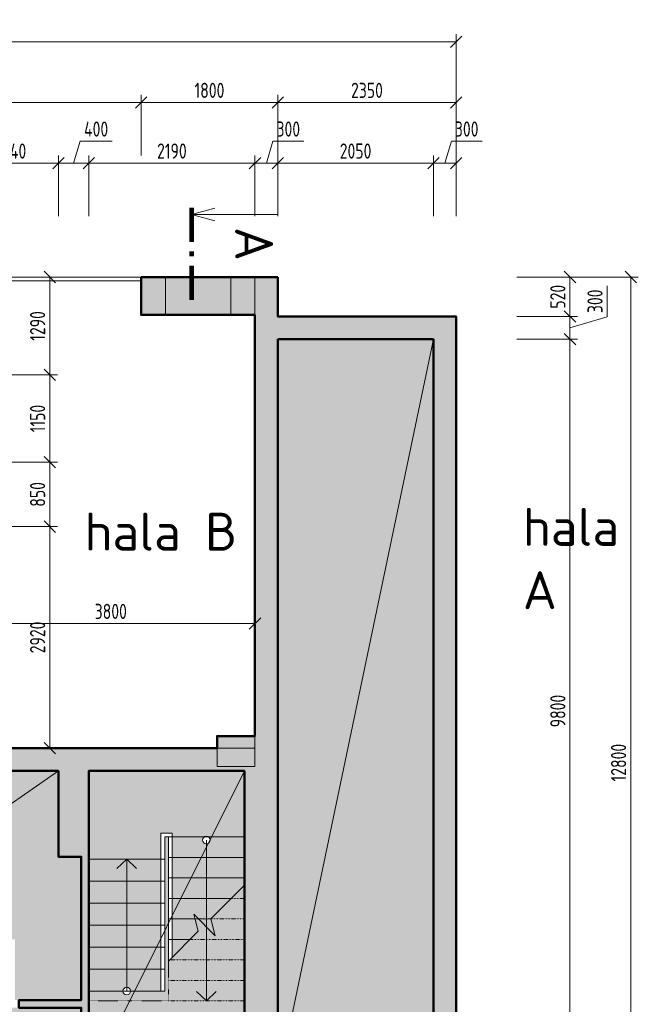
# Model space of a CAD drawing. Header units: millimetres. Extents: x 5450 to 824849, y -109713 to 33478.
# Tile 10 of 21: x 765184 to 773334, y -77300 to -64324. Entities that reach past the tile are written whole.
import ezdxf
from ezdxf.enums import TextEntityAlignment as Align

# ---------------------------------------------------------------- set-up
doc = ezdxf.new("R2010")
doc.units = ezdxf.units.MM
for name, pattern in [('CENTERX2', [101.6, 63.5, -12.7, 12.7, -12.7]), ('DASHDOT', [1, 0.5, -0.25, 0, -0.25]), ('DIVIDE', [1.25, 0.5, -0.25, 0, -0.25, 0, -0.25])]:
    doc.linetypes.add(name, pattern=pattern)
doc.layers.get('Defpoints').update_dxf_attribs({"color": 8})
for name, color, linetype, lineweight in [('A99_N_osy @ 200', 1, 'CENTERX2', 9), ('N_popis', 10, 'Continuous', 13), ('S_kóty_100', 162, 'Continuous', 13)]:
    doc.layers.add(name, color=color, linetype=linetype, lineweight=lineweight)
for name, color, linetype, lineweight, true_color in [('B_pohled', 7, 'Continuous', 18, 0xe07000), ('B_rozhraní', 7, 'Continuous', 13, 0xe07000), ('B_řez', 7, 'Continuous', 50, 0xe07000), ('B_šrafy', 7, 'Continuous', 5, 0xe07000)]:
    doc.layers.add(name, color=color, linetype=linetype, lineweight=lineweight, true_color=true_color)
doc.styles.add('A99_kota', font='isocpeur.ttf', dxfattribs={"height": 2})
doc.styles.get("Standard").update_dxf_attribs({"font": 'isocpeur.ttf', "width": 0.75})
doc.dimstyles.new('M 1-100', dxfattribs={"dimscale": 100, "dimtxt": 2, "dimasz": 1.5, "dimexe": 1, "dimexo": 3, "dimgap": 0.6, "dimtad": 1, "dimdec": 0, "dimrnd": 5, "dimdsep": 46, "dimtxsty": 'Standard', "dimblk": 'OBLIQUE', "dimcen": 0.09, "dimclrd": 256, "dimclre": 256, "dimclrt": 256, "dimadec": 0, "dimazin": 0, "dimtfac": 1, "dimtdec": 0, "dimtmove": 1, "dimatfit": 3, "dimldrblk": 'OBLIQUE', "dimfxl": 0, "dimtolj": 1, "dimtzin": 0, "dimlwd": -1, "dimlwe": -1, "dimarcsym": 0})

# ---------------------------------------------------------------- blocks, each defined once
blk = doc.blocks.new('*U22')
at = {"ltscale": 5}
for p, q in [((39.91, 2.61), (42.4, 0)), ((42.4, 0), (0, 0)), ((39.91, -2.61), (42.4, 0))]:
    blk.add_line(p, q, dxfattribs=at)
blk.add_circle((0, 0), 1, dxfattribs=at)
blk = doc.blocks.new('*U23')
at = {"ltscale": 5}
for p, q in [((32.31, 2.61), (34.8, 0)), ((34.8, 0), (0, 0)), ((32.31, -2.61), (34.8, 0))]:
    blk.add_line(p, q, dxfattribs=at)
blk.add_circle((0, 0), 1, dxfattribs=at)
blk = doc.blocks.new('_Oblique')
at = {"color": 0, "linetype": 'ByBlock', "lineweight": -2}
blk.add_line((-0.5, -0.5), (0.5, 0.5), dxfattribs=at)
blk = doc.blocks.new('*D84')
at = {"layer": 'Defpoints', "color": 0, "lineweight": 18, "transparency": 16777216}
for p in [(770634, -68535), (772434, -68535), (770634, -78335)]:
    blk.add_point(p, dxfattribs=at)
at = {"layer": 'S_kóty_100', "transparency": 16777216}
for p, q in [((771734, -68535), (772534, -68535)), ((772434, -78335), (772434, -68535)), ((771734, -78335), (772534, -78335))]:
    blk.add_line(p, q, dxfattribs=at)
at = {"layer": 'S_kóty_100', "transparency": 16777216, "xscale": 150, "yscale": 150, "zscale": 150}
for p, rotation in [((772434, -68535), 90), ((772434, -78335), 270)]:
    blk.add_blockref('_Oblique', p, dxfattribs=dict(at, rotation=rotation))
at = {"layer": 'S_kóty_100', "transparency": 16777216, "insert": (772274, -73435), "char_height": 200, "attachment_point": 5, "rotation": 90}
blk.add_mtext('\\A1;9800', dxfattribs=at)
blk = doc.blocks.new('*D85')
at = {"layer": 'Defpoints', "color": 0, "lineweight": 18, "transparency": 16777216}
for p in [(770934, -68235), (772434, -68235), (770634, -68535)]:
    blk.add_point(p, dxfattribs=at)
at = {"layer": 'S_kóty_100', "transparency": 16777216}
for p, q in [((772924, -68238), (772924, -67833)), ((771734, -68235), (772534, -68235)), ((772434, -68535), (772434, -68235)), ((772434, -68385), (772924, -68238)), ((771734, -68535), (772534, -68535))]:
    blk.add_line(p, q, dxfattribs=at)
at = {"layer": 'S_kóty_100', "transparency": 16777216, "xscale": 150, "yscale": 150, "zscale": 150}
for p, rotation in [((772434, -68235), 90), ((772434, -68535), 270)]:
    blk.add_blockref('_Oblique', p, dxfattribs=dict(at, rotation=rotation))
at = {"layer": 'S_kóty_100', "transparency": 16777216, "insert": (772764, -68035), "char_height": 200, "attachment_point": 5, "rotation": 90}
blk.add_mtext('\\A1;300', dxfattribs=at)
blk = doc.blocks.new('*D86')
at = {"layer": 'Defpoints', "color": 0, "lineweight": 18, "transparency": 16777216}
for p in [(768584, -67715), (772434, -67715), (770934, -68235)]:
    blk.add_point(p, dxfattribs=at)
at = {"layer": 'S_kóty_100', "transparency": 16777216}
for p, q in [((771734, -67715), (772534, -67715)), ((772434, -68235), (772434, -67715)), ((771734, -68235), (772534, -68235))]:
    blk.add_line(p, q, dxfattribs=at)
at = {"layer": 'S_kóty_100', "transparency": 16777216, "xscale": 150, "yscale": 150, "zscale": 150}
for p, rotation in [((772434, -67715), 90), ((772434, -68235), 270)]:
    blk.add_blockref('_Oblique', p, dxfattribs=dict(at, rotation=rotation))
at = {"layer": 'S_kóty_100', "transparency": 16777216, "insert": (772274, -67975), "char_height": 200, "attachment_point": 5, "rotation": 90}
blk.add_mtext('\\A1;520', dxfattribs=at)
blk = doc.blocks.new('*D87')
at = {"layer": 'Defpoints', "color": 0, "lineweight": 18, "transparency": 16777216}
for p in [(768584, -67715), (773234, -67715), (770934, -80515)]:
    blk.add_point(p, dxfattribs=at)
at = {"layer": 'S_kóty_100', "transparency": 16777216}
for p, q in [((772534, -67715), (773334, -67715)), ((773234, -80515), (773234, -67715)), ((772534, -80515), (773334, -80515))]:
    blk.add_line(p, q, dxfattribs=at)
at = {"layer": 'S_kóty_100', "transparency": 16777216, "xscale": 150, "yscale": 150, "zscale": 150}
for p, rotation in [((773234, -67715), 90), ((773234, -80515), 270)]:
    blk.add_blockref('_Oblique', p, dxfattribs=dict(at, rotation=rotation))
at = {"layer": 'S_kóty_100', "transparency": 16777216, "insert": (773074, -74115), "char_height": 200, "attachment_point": 5, "rotation": 90}
blk.add_mtext('\\A1;12800', dxfattribs=at)
blk = doc.blocks.new('*D88')
at = {"layer": 'Defpoints', "color": 0, "lineweight": 18, "transparency": 16777216}
for p in [(770634, -66215), (770934, -68235), (770634, -68535)]:
    blk.add_point(p, dxfattribs=at)
at = {"layer": 'S_kóty_100', "transparency": 16777216}
for p, q in [((770784, -66215), (770871, -65925)), ((770871, -65925), (771276, -65925)), ((770634, -66915), (770634, -66115)), ((770934, -66915), (770934, -66115)), ((770934, -66215), (770634, -66215))]:
    blk.add_line(p, q, dxfattribs=at)
at = {"layer": 'S_kóty_100', "transparency": 16777216, "xscale": 150, "yscale": 150, "zscale": 150, "rotation": 180}
blk.add_blockref('_Oblique', (770634, -66215), dxfattribs=at)
at = {"layer": 'S_kóty_100', "transparency": 16777216, "xscale": 150, "yscale": 150, "zscale": 150}
blk.add_blockref('_Oblique', (770934, -66215), dxfattribs=at)
at = {"layer": 'S_kóty_100', "transparency": 16777216, "insert": (771073, -65765), "char_height": 200, "attachment_point": 5}
blk.add_mtext('\\A1;300', dxfattribs=at)
blk = doc.blocks.new('*D89')
at = {"layer": 'Defpoints', "color": 0, "lineweight": 18, "transparency": 16777216}
for p in [(768584, -66215), (768584, -68535), (770634, -68535)]:
    blk.add_point(p, dxfattribs=at)
at = {"layer": 'S_kóty_100', "transparency": 16777216}
for p, q in [((768584, -66915), (768584, -66115)), ((770634, -66915), (770634, -66115)), ((770634, -66215), (768584, -66215))]:
    blk.add_line(p, q, dxfattribs=at)
at = {"layer": 'S_kóty_100', "transparency": 16777216, "xscale": 150, "yscale": 150, "zscale": 150, "rotation": 180}
blk.add_blockref('_Oblique', (768584, -66215), dxfattribs=at)
at = {"layer": 'S_kóty_100', "transparency": 16777216, "xscale": 150, "yscale": 150, "zscale": 150}
blk.add_blockref('_Oblique', (770634, -66215), dxfattribs=at)
at = {"layer": 'S_kóty_100', "transparency": 16777216, "insert": (769609, -66055), "char_height": 200, "attachment_point": 5}
blk.add_mtext('\\A1;2050', dxfattribs=at)
blk = doc.blocks.new('*D90')
at = {"layer": 'Defpoints', "color": 0, "lineweight": 18, "transparency": 16777216}
for p in [(768284, -66215), (768284, -68215), (768584, -68535)]:
    blk.add_point(p, dxfattribs=at)
at = {"layer": 'S_kóty_100', "transparency": 16777216}
for p, q in [((768434, -66215), (768521, -65925)), ((768521, -65925), (768926, -65925)), ((768284, -66915), (768284, -66115)), ((768584, -66915), (768584, -66115)), ((768584, -66215), (768284, -66215))]:
    blk.add_line(p, q, dxfattribs=at)
at = {"layer": 'S_kóty_100', "transparency": 16777216, "xscale": 150, "yscale": 150, "zscale": 150, "rotation": 180}
blk.add_blockref('_Oblique', (768284, -66215), dxfattribs=at)
at = {"layer": 'S_kóty_100', "transparency": 16777216, "xscale": 150, "yscale": 150, "zscale": 150}
blk.add_blockref('_Oblique', (768584, -66215), dxfattribs=at)
at = {"layer": 'S_kóty_100', "transparency": 16777216, "insert": (768723, -65765), "char_height": 200, "attachment_point": 5}
blk.add_mtext('\\A1;300', dxfattribs=at)
blk = doc.blocks.new('*D91')
at = {"layer": 'Defpoints', "color": 0, "lineweight": 18, "transparency": 16777216}
for p in [(766094, -66215), (768284, -68215), (766094, -74225)]:
    blk.add_point(p, dxfattribs=at)
at = {"layer": 'S_kóty_100', "transparency": 16777216}
for p, q in [((766094, -66915), (766094, -66115)), ((768284, -66915), (768284, -66115)), ((768284, -66215), (766094, -66215))]:
    blk.add_line(p, q, dxfattribs=at)
at = {"layer": 'S_kóty_100', "transparency": 16777216, "xscale": 150, "yscale": 150, "zscale": 150, "rotation": 180}
blk.add_blockref('_Oblique', (766094, -66215), dxfattribs=at)
at = {"layer": 'S_kóty_100', "transparency": 16777216, "xscale": 150, "yscale": 150, "zscale": 150}
blk.add_blockref('_Oblique', (768284, -66215), dxfattribs=at)
at = {"layer": 'S_kóty_100', "transparency": 16777216, "insert": (767189, -66055), "char_height": 200, "attachment_point": 5}
blk.add_mtext('\\A1;2190', dxfattribs=at)
blk = doc.blocks.new('*D92')
at = {"layer": 'Defpoints', "color": 0, "lineweight": 18, "transparency": 16777216}
for p in [(765694, -66215), (765694, -74225), (766094, -74225)]:
    blk.add_point(p, dxfattribs=at)
at = {"layer": 'S_kóty_100', "transparency": 16777216}
for p, q in [((765894, -66215), (765981, -65925)), ((765981, -65925), (766401, -65925)), ((765694, -66915), (765694, -66115)), ((766094, -66915), (766094, -66115)), ((766094, -66215), (765694, -66215))]:
    blk.add_line(p, q, dxfattribs=at)
at = {"layer": 'S_kóty_100', "transparency": 16777216, "xscale": 150, "yscale": 150, "zscale": 150, "rotation": 180}
blk.add_blockref('_Oblique', (765694, -66215), dxfattribs=at)
at = {"layer": 'S_kóty_100', "transparency": 16777216, "xscale": 150, "yscale": 150, "zscale": 150}
blk.add_blockref('_Oblique', (766094, -66215), dxfattribs=at)
at = {"layer": 'S_kóty_100', "transparency": 16777216, "insert": (766191, -65765), "char_height": 200, "attachment_point": 5}
blk.add_mtext('\\A1;400', dxfattribs=at)
blk = doc.blocks.new('*D93')
at = {"layer": 'Defpoints', "color": 0, "lineweight": 18, "transparency": 16777216}
for p in [(764454, -66215), (764454, -74225), (765694, -74225)]:
    blk.add_point(p, dxfattribs=at)
at = {"layer": 'S_kóty_100', "transparency": 16777216}
for p, q in [((764454, -66915), (764454, -66115)), ((765694, -66915), (765694, -66115)), ((765694, -66215), (764454, -66215))]:
    blk.add_line(p, q, dxfattribs=at)
at = {"layer": 'S_kóty_100', "transparency": 16777216, "xscale": 150, "yscale": 150, "zscale": 150, "rotation": 180}
blk.add_blockref('_Oblique', (764454, -66215), dxfattribs=at)
at = {"layer": 'S_kóty_100', "transparency": 16777216, "xscale": 150, "yscale": 150, "zscale": 150}
blk.add_blockref('_Oblique', (765694, -66215), dxfattribs=at)
at = {"layer": 'S_kóty_100', "transparency": 16777216, "insert": (765074, -66055), "char_height": 200, "attachment_point": 5}
blk.add_mtext('\\A1;1240', dxfattribs=at)
blk = doc.blocks.new('*D99')
at = {"layer": 'Defpoints', "color": 0, "lineweight": 18, "transparency": 16777216}
for p in [(768584, -65415), (768584, -67715), (770934, -68235)]:
    blk.add_point(p, dxfattribs=at)
at = {"layer": 'S_kóty_100', "transparency": 16777216}
for p, q in [((768584, -66115), (768584, -65315)), ((770934, -66115), (770934, -65315)), ((770934, -65415), (768584, -65415))]:
    blk.add_line(p, q, dxfattribs=at)
at = {"layer": 'S_kóty_100', "transparency": 16777216, "xscale": 150, "yscale": 150, "zscale": 150, "rotation": 180}
blk.add_blockref('_Oblique', (768584, -65415), dxfattribs=at)
at = {"layer": 'S_kóty_100', "transparency": 16777216, "xscale": 150, "yscale": 150, "zscale": 150}
blk.add_blockref('_Oblique', (770934, -65415), dxfattribs=at)
at = {"layer": 'S_kóty_100', "transparency": 16777216, "insert": (769759, -65255), "char_height": 200, "attachment_point": 5}
blk.add_mtext('\\A1;2350', dxfattribs=at)
blk = doc.blocks.new('*D100')
at = {"layer": 'Defpoints', "color": 0, "lineweight": 18, "transparency": 16777216}
for p in [(766784, -65415), (766784, -67715), (768584, -67715)]:
    blk.add_point(p, dxfattribs=at)
at = {"layer": 'S_kóty_100', "transparency": 16777216}
for p, q in [((766784, -66115), (766784, -65315)), ((768584, -66115), (768584, -65315)), ((768584, -65415), (766784, -65415))]:
    blk.add_line(p, q, dxfattribs=at)
at = {"layer": 'S_kóty_100', "transparency": 16777216, "xscale": 150, "yscale": 150, "zscale": 150, "rotation": 180}
blk.add_blockref('_Oblique', (766784, -65415), dxfattribs=at)
at = {"layer": 'S_kóty_100', "transparency": 16777216, "xscale": 150, "yscale": 150, "zscale": 150}
blk.add_blockref('_Oblique', (768584, -65415), dxfattribs=at)
at = {"layer": 'S_kóty_100', "transparency": 16777216, "insert": (767684, -65255), "char_height": 200, "attachment_point": 5}
blk.add_mtext('\\A1;1800', dxfattribs=at)
blk = doc.blocks.new('*D101')
at = {"layer": 'Defpoints', "color": 0, "lineweight": 18, "transparency": 16777216}
for p in [(755484, -65415), (766784, -67715), (755484, -73925)]:
    blk.add_point(p, dxfattribs=at)
at = {"layer": 'S_kóty_100', "transparency": 16777216}
for p, q in [((755484, -66115), (755484, -65315)), ((766784, -66115), (766784, -65315)), ((766784, -65415), (755484, -65415))]:
    blk.add_line(p, q, dxfattribs=at)
at = {"layer": 'S_kóty_100', "transparency": 16777216, "xscale": 150, "yscale": 150, "zscale": 150, "rotation": 180}
blk.add_blockref('_Oblique', (755484, -65415), dxfattribs=at)
at = {"layer": 'S_kóty_100', "transparency": 16777216, "xscale": 150, "yscale": 150, "zscale": 150}
blk.add_blockref('_Oblique', (766784, -65415), dxfattribs=at)
at = {"layer": 'S_kóty_100', "transparency": 16777216, "insert": (761134, -65255), "char_height": 200, "attachment_point": 5}
blk.add_mtext('\\A1;11300', dxfattribs=at)
blk = doc.blocks.new('*D102')
at = {"layer": 'Defpoints', "color": 0, "lineweight": 18, "transparency": 16777216}
for p in [(755484, -64615), (770934, -68235), (755484, -73925)]:
    blk.add_point(p, dxfattribs=at)
at = {"layer": 'S_kóty_100', "transparency": 16777216}
for p, q in [((755484, -65315), (755484, -64515)), ((770934, -64615), (755484, -64615)), ((770934, -65315), (770934, -64515))]:
    blk.add_line(p, q, dxfattribs=at)
at = {"layer": 'S_kóty_100', "transparency": 16777216, "xscale": 150, "yscale": 150, "zscale": 150, "rotation": 180}
blk.add_blockref('_Oblique', (755484, -64615), dxfattribs=at)
at = {"layer": 'S_kóty_100', "transparency": 16777216, "xscale": 150, "yscale": 150, "zscale": 150}
blk.add_blockref('_Oblique', (770934, -64615), dxfattribs=at)
at = {"layer": 'S_kóty_100', "transparency": 16777216, "insert": (763209, -64455), "char_height": 200, "attachment_point": 5}
blk.add_mtext('\\A1;15450', dxfattribs=at)
blk = doc.blocks.new('*D106')
at = {"layer": 'Defpoints', "color": 0, "lineweight": 18, "transparency": 16777216}
for p in [(753564, -68535), (768584, -68535), (755484, -73925)]:
    blk.add_point(p, dxfattribs=at)
at = {"layer": 'S_kóty_100', "transparency": 16777216}
for p, q in [((754264, -68535), (753464, -68535)), ((753564, -73925), (753564, -68535)), ((754264, -73925), (753464, -73925))]:
    blk.add_line(p, q, dxfattribs=at)
at = {"layer": 'S_kóty_100', "transparency": 16777216, "xscale": 150, "yscale": 150, "zscale": 150}
for p, rotation in [((753564, -68535), 90), ((753564, -73925), 270)]:
    blk.add_blockref('_Oblique', p, dxfattribs=dict(at, rotation=rotation))
at = {"layer": 'S_kóty_100', "transparency": 16777216, "insert": (753404, -71230), "char_height": 200, "attachment_point": 5, "rotation": 90}
blk.add_mtext('\\A1;5390', dxfattribs=at)
blk = doc.blocks.new('*D107')
at = {"layer": 'Defpoints', "color": 0, "lineweight": 18, "transparency": 16777216}
for p in [(753564, -68235), (768584, -68235), (768584, -68535)]:
    blk.add_point(p, dxfattribs=at)
at = {"layer": 'S_kóty_100', "transparency": 16777216}
for p, q in [((753274, -68298), (753274, -67893)), ((754264, -68235), (753464, -68235)), ((753564, -68535), (753564, -68235)), ((753564, -68385), (753274, -68298)), ((754264, -68535), (753464, -68535))]:
    blk.add_line(p, q, dxfattribs=at)
at = {"layer": 'S_kóty_100', "transparency": 16777216, "xscale": 150, "yscale": 150, "zscale": 150}
for p, rotation in [((753564, -68235), 90), ((753564, -68535), 270)]:
    blk.add_blockref('_Oblique', p, dxfattribs=dict(at, rotation=rotation))
at = {"layer": 'S_kóty_100', "transparency": 16777216, "insert": (753114, -68095), "char_height": 200, "attachment_point": 5, "rotation": 90}
blk.add_mtext('\\A1;300', dxfattribs=at)
blk = doc.blocks.new('*D108')
at = {"layer": 'Defpoints', "color": 0, "lineweight": 18, "transparency": 16777216}
for p in [(753564, -68215), (766784, -68215), (768584, -68235)]:
    blk.add_point(p, dxfattribs=at)
at = {"layer": 'S_kóty_100', "transparency": 16777216}
for p, q in [((753564, -68215), (753564, -68065)), ((754264, -68215), (753464, -68215)), ((754264, -68235), (753464, -68235)), ((753564, -68235), (753564, -68215)), ((753564, -68235), (753564, -68215)), ((753564, -68225), (754129, -68506)), ((753564, -68235), (753564, -68385)), ((754129, -68506), (754129, -68806))]:
    blk.add_line(p, q, dxfattribs=at)
at = {"layer": 'S_kóty_100', "transparency": 16777216, "xscale": 150, "yscale": 150, "zscale": 150}
for p, rotation in [((753564, -68215), 270), ((753564, -68235), 90)]:
    blk.add_blockref('_Oblique', p, dxfattribs=dict(at, rotation=rotation))
at = {"layer": 'S_kóty_100', "transparency": 16777216, "insert": (753969, -68656), "char_height": 200, "attachment_point": 5, "rotation": 90}
blk.add_mtext('\\A1;20', dxfattribs=at)
blk = doc.blocks.new('*D109')
at = {"layer": 'Defpoints', "color": 0, "lineweight": 18, "transparency": 16777216}
for p in [(753564, -67715), (766784, -67715), (766784, -68215)]:
    blk.add_point(p, dxfattribs=at)
at = {"layer": 'S_kóty_100', "transparency": 16777216}
for p, q in [((754264, -67715), (753464, -67715)), ((753564, -68215), (753564, -67715)), ((754264, -68215), (753464, -68215))]:
    blk.add_line(p, q, dxfattribs=at)
at = {"layer": 'S_kóty_100', "transparency": 16777216, "xscale": 150, "yscale": 150, "zscale": 150}
for p, rotation in [((753564, -67715), 90), ((753564, -68215), 270)]:
    blk.add_blockref('_Oblique', p, dxfattribs=dict(at, rotation=rotation))
at = {"layer": 'S_kóty_100', "transparency": 16777216, "insert": (753404, -67965), "char_height": 200, "attachment_point": 5, "rotation": 90}
blk.add_mtext('\\A1;500', dxfattribs=at)
blk = doc.blocks.new('*D124')
at = {"layer": 'Defpoints', "color": 0, "lineweight": 18, "transparency": 16777216}
for p in [(752764, -67715), (766784, -67715), (755484, -73925)]:
    blk.add_point(p, dxfattribs=at)
at = {"layer": 'S_kóty_100', "transparency": 16777216}
for p, q in [((753464, -67715), (752664, -67715)), ((752764, -73925), (752764, -67715)), ((753464, -73925), (752664, -73925))]:
    blk.add_line(p, q, dxfattribs=at)
at = {"layer": 'S_kóty_100', "transparency": 16777216, "xscale": 150, "yscale": 150, "zscale": 150}
for p, rotation in [((752764, -67715), 90), ((752764, -73925), 270)]:
    blk.add_blockref('_Oblique', p, dxfattribs=dict(at, rotation=rotation))
at = {"layer": 'S_kóty_100', "transparency": 16777216, "insert": (752604, -70820), "char_height": 200, "attachment_point": 5, "rotation": 90}
blk.add_mtext('\\A1;6210', dxfattribs=at)
blk = doc.blocks.new('*D125')
at = {"layer": 'Defpoints', "color": 0, "lineweight": 18, "transparency": 16777216}
for p in [(751964, -67715), (766784, -67715), (755434, -80515)]:
    blk.add_point(p, dxfattribs=at)
at = {"layer": 'S_kóty_100', "transparency": 16777216}
for p, q in [((752664, -67715), (751864, -67715)), ((751964, -80515), (751964, -67715)), ((752664, -80515), (751864, -80515))]:
    blk.add_line(p, q, dxfattribs=at)
at = {"layer": 'S_kóty_100', "transparency": 16777216, "xscale": 150, "yscale": 150, "zscale": 150}
for p, rotation in [((751964, -67715), 90), ((751964, -80515), 270)]:
    blk.add_blockref('_Oblique', p, dxfattribs=dict(at, rotation=rotation))
at = {"layer": 'S_kóty_100', "transparency": 16777216, "insert": (751804, -74115), "char_height": 200, "attachment_point": 5, "rotation": 90}
blk.add_mtext('\\A1;12800', dxfattribs=at)
blk = doc.blocks.new('*U126')
at = {"color": 0, "linetype": 'ByBlock'}
for p, q in [((0, 11.27), (11.25, 11.27)), ((-0.01, -169.13), (11.24, -169.14))]:
    blk.add_line(p, q, dxfattribs=at)
at = {"color": 0, "linetype": 'ByBlock', "const_width": 0.63}
for points in [[(0, 12.15), (0, 7.65)], [(0, 6.39), (0, 5.76)], [(0, 4.5), (0, 0)], [(-0.01, -162.36), (-0.01, -157.86)], [(-0.01, -164.25), (-0.01, -163.62)], [(-0.01, -170.01), (-0.01, -165.51)]]:
    blk.add_lwpolyline(points, dxfattribs=at)
at = {"color": 0, "linetype": 'ByBlock'}
for points in [[(3.05, 12.09), (0, 11.27), (3.05, 10.44)], [(3.04, -169.96), (-0.01, -169.13), (3.05, -168.34)]]:
    blk.add_lwpolyline(points, dxfattribs=at)
blk.add_attdef('ŘEZ_1K', (5.73, 9.63), '', height=5, rotation=269.9958, dxfattribs=at)
at = {"color": 0, "linetype": 'ByBlock', "flags": 12}
blk.add_attdef('ŘEZ_2K', text='', height=5, rotation=269.9958, dxfattribs=at).set_placement((5.72, -167.5), align=Align.RIGHT)
blk = doc.blocks.new('*D155')
at = {"layer": 'Defpoints', "color": 0, "lineweight": 18, "transparency": 16777216}
for p in [(764484, -71005), (764484, -72282), (768284, -73765)]:
    blk.add_point(p, dxfattribs=at)
at = {"layer": 'S_kóty_100', "transparency": 16777216}
for p, q in [((764484, -71582), (764484, -72382)), ((768284, -72982), (768284, -72182)), ((768284, -72282), (764484, -72282))]:
    blk.add_line(p, q, dxfattribs=at)
at = {"layer": 'S_kóty_100', "transparency": 16777216, "xscale": 150, "yscale": 150, "zscale": 150, "rotation": 180}
blk.add_blockref('_Oblique', (764484, -72282), dxfattribs=at)
at = {"layer": 'S_kóty_100', "transparency": 16777216, "xscale": 150, "yscale": 150, "zscale": 150}
blk.add_blockref('_Oblique', (768284, -72282), dxfattribs=at)
at = {"layer": 'S_kóty_100', "transparency": 16777216, "insert": (766384, -72122), "char_height": 200, "attachment_point": 5}
blk.add_mtext('\\A1;3800', dxfattribs=at)
blk = doc.blocks.new('*D157')
at = {"layer": 'Defpoints', "color": 0, "lineweight": 18, "transparency": 16777216}
for p in [(764484, -67715), (764484, -69005), (765580, -69005)]:
    blk.add_point(p, dxfattribs=at)
at = {"layer": 'S_kóty_100', "transparency": 16777216}
for p, q in [((764880, -67715), (765680, -67715)), ((765580, -67715), (765580, -69005)), ((764880, -69005), (765680, -69005))]:
    blk.add_line(p, q, dxfattribs=at)
at = {"layer": 'S_kóty_100', "transparency": 16777216, "xscale": 150, "yscale": 150, "zscale": 150}
for p, rotation in [((765580, -67715), 90), ((765580, -69005), 270)]:
    blk.add_blockref('_Oblique', p, dxfattribs=dict(at, rotation=rotation))
at = {"layer": 'S_kóty_100', "transparency": 16777216, "insert": (765420, -68360), "char_height": 200, "attachment_point": 5, "rotation": 90}
blk.add_mtext('\\A1;1290', dxfattribs=at)
blk = doc.blocks.new('*D158')
at = {"layer": 'Defpoints', "color": 0, "lineweight": 18, "transparency": 16777216}
for p in [(764484, -69005), (764484, -70155), (765580, -70155)]:
    blk.add_point(p, dxfattribs=at)
at = {"layer": 'S_kóty_100', "transparency": 16777216}
for p, q in [((764880, -69005), (765680, -69005)), ((765580, -69005), (765580, -70155)), ((764880, -70155), (765680, -70155))]:
    blk.add_line(p, q, dxfattribs=at)
at = {"layer": 'S_kóty_100', "transparency": 16777216, "xscale": 150, "yscale": 150, "zscale": 150}
for p, rotation in [((765580, -69005), 90), ((765580, -70155), 270)]:
    blk.add_blockref('_Oblique', p, dxfattribs=dict(at, rotation=rotation))
at = {"layer": 'S_kóty_100', "transparency": 16777216, "insert": (765420, -69580), "char_height": 200, "attachment_point": 5, "rotation": 90}
blk.add_mtext('\\A1;1150', dxfattribs=at)
blk = doc.blocks.new('*D159')
at = {"layer": 'Defpoints', "color": 0, "lineweight": 18, "transparency": 16777216}
for p in [(764484, -70155), (764484, -71005), (765580, -71005)]:
    blk.add_point(p, dxfattribs=at)
at = {"layer": 'S_kóty_100', "transparency": 16777216}
for p, q in [((764880, -70155), (765680, -70155)), ((765580, -70155), (765580, -71005)), ((764880, -71005), (765680, -71005))]:
    blk.add_line(p, q, dxfattribs=at)
at = {"layer": 'S_kóty_100', "transparency": 16777216, "xscale": 150, "yscale": 150, "zscale": 150}
for p, rotation in [((765580, -70155), 90), ((765580, -71005), 270)]:
    blk.add_blockref('_Oblique', p, dxfattribs=dict(at, rotation=rotation))
at = {"layer": 'S_kóty_100', "transparency": 16777216, "insert": (765420, -70580), "char_height": 200, "attachment_point": 5, "rotation": 90}
blk.add_mtext('\\A1;850', dxfattribs=at)
blk = doc.blocks.new('*D160')
at = {"layer": 'Defpoints', "color": 0, "lineweight": 18, "transparency": 16777216}
for p in [(764484, -71005), (758064, -73925), (765580, -73925)]:
    blk.add_point(p, dxfattribs=at)
at = {"layer": 'S_kóty_100', "transparency": 16777216}
for p, q in [((764880, -71005), (765680, -71005)), ((765580, -71005), (765580, -73925)), ((764880, -73925), (765680, -73925))]:
    blk.add_line(p, q, dxfattribs=at)
at = {"layer": 'S_kóty_100', "transparency": 16777216, "xscale": 150, "yscale": 150, "zscale": 150}
for p, rotation in [((765580, -71005), 90), ((765580, -73925), 270)]:
    blk.add_blockref('_Oblique', p, dxfattribs=dict(at, rotation=rotation))
at = {"layer": 'S_kóty_100', "transparency": 16777216, "insert": (765420, -72465), "char_height": 200, "attachment_point": 5, "rotation": 90}
blk.add_mtext('\\A1;2920', dxfattribs=at)

msp = doc.modelspace()

# ---------------------------------------------------------------- hatches: boundary and pattern name
at = {"layer": 'B_šrafy'}
h = msp.add_hatch(dxfattribs=at)
h.set_pattern_fill('AR-SAND', color=256, scale=50, angle=180)
h.set_pattern_definition([(217.5, (885831.51, -50628.33), (3.14967, -96.34119), [0, -76, 0, -85, 0, -81.25]), (187.5, (885831.51, -50628.33), (-88.48884, -141.1073), [0, -41, 0, -68.5, 0, -26.25]), (147.5, (885893.01, -50628.33), (-155.707093, -0.282953), [0, -25, 0, -90, 0, -117.5]), (137.5, (885893.01, -50628.33), (-150.30633, -43.88378), [0, -12.5, 0, -59, 0, -67.5])])
h.paths.add_polyline_path([(767784, -73925), (767784, -74165), (768284, -74165), (768284, -73765), (767784, -73765)], flags=17)
h.paths.add_polyline_path([(767964, -68215), (768284, -68215), (768284, -67715), (767964, -67715)], flags=17)
h.paths.add_polyline_path([(767104, -68215), (767964, -68215), (767964, -67715), (767104, -67715)], flags=17)
h.paths.add_polyline_path([(766784, -68215), (767104, -68215), (767104, -67715), (766784, -67715)], flags=17)
h.paths.add_polyline_path([(755484, -79555), (755784, -79555), (755784, -74225), (761254, -74225), (761254, -77245), (761174, -77245), (761174, -77345), (764274, -77345), (764274, -77245), (761354, -77245), (761354, -74225), (763254, -74225), (763254, -73925), (755484, -73925)])
h.paths.add_polyline_path([(759214, -80055), (759314, -80055), (759314, -77345), (760274, -77345), (760274, -77245), (759214, -77245)])
h.paths.add_polyline_path([(765994, -80055), (766094, -80055), (766094, -78435), (766244, -78435), (766244, -78335), (765994, -78335)])
h.paths.add_polyline_path([(768144, -78435), (768144, -78335), (766944, -78335), (766944, -78435)])
h.paths.add_polyline_path([(770634, -78330.5), (770934, -78329.9), (770934, -68235), (768584, -68235), (768584, -67715), (768284, -67715), (768284, -68215), (768284, -73765), (768284, -74165), (767784, -74165), (767784, -73925), (764454, -73925), (764454, -74225), (765694, -74225), (765694, -75355), (765994, -75355), (765994, -77245), (765174, -77245), (765174, -77345), (765994, -77345), (765994, -77435), (766094, -77435), (766094, -74225), (768144, -74225), (768144, -77435), (768584, -77435), (768584, -68535), (770634, -68535)])
h = msp.add_hatch(dxfattribs=at)
h.set_pattern_fill('AR-SAND', color=256, scale=100, angle=180)
h.set_pattern_definition([(217.5, (0, 0), (6.299336, -192.682377), [0, -152, 0, -170, 0, -162.5]), (187.5, (0, 0), (-176.97767, -282.21461), [0, -82, 0, -137, 0, -52.5]), (147.5, (123, -2e-14), (-311.414186, -0.565905), [0, -50, 0, -180, 0, -235]), (137.5, (123, -2e-14), (-300.61266, -87.76756), [0, -25, 0, -118, 0, -135])])
h.paths.add_polyline_path([(766094, -80055), (766164, -80055, -0.4142136), (766139, -80030), (766139, -79680, -0.4142136), (766164, -79655), (766714, -79655, -0.4142136), (766739, -79680), (766739, -80030, -0.4142136), (766714, -80055), (766784, -80055), (766784, -79715), (768144, -79715), (768144, -79243.6, -0.0469278), (767962.6, -79280.9, -0.0350472), (767862.5, -79284.8, -0.0524432), (767764.6, -79271.4, -0.0611158), (767672.8, -79236.6, -0.093573), (767600.6, -79179.3, -0.1203861), (767566.5, -79112.9, -0.0587096), (767563.8, -79090, -0.0765989), (767572.2, -79061.2, -0.0898711), (767594.9, -79017.2, -0.0727665), (767637.8, -78975.6, -0.0620458), (767698.6, -78942.3, -0.0618051), (767782.2, -78920.6, -0.0305378), (767831.3, -78917.2, -0.0675793), (767943.3, -78931.5, -0.0722847), (768039.1, -78972.7, -0.1122162), (768096.9, -79029.2, -0.1443721), (768114.9, -79090, -0.1443714), (768096.9, -79150.8, -0.1120981), (768039.2, -79207.3, -0.0723437), (767943.3, -79248.5, -0.0675793), (767831.3, -79262.8, -0.0305414), (767782.2, -79259.4, -0.0618009), (767698.6, -79237.7, -0.0620458), (767637.8, -79204.4, -0.0727013), (767594.9, -79162.9, -0.0899683), (767572.2, -79118.8, -0.07438), (767567.9, -79090, -0.0646096), (767567.1, -79064.7, -0.1163014), (767600.6, -79000.7, -0.0936581), (767672.8, -78943.4, -0.0611004), (767764.6, -78908.6, -0.0523971), (767862.4, -78895.2, -0.0350776), (767962.6, -78899.1, -0.0469278), (768144, -78936.4), (768144, -78665), (768144, -78435), (766944, -78435), (766894, -78435, -0.4142136), (766294, -79035), (766294, -78435), (766244, -78435), (766094, -78435)])
h.paths.add_polyline_path([(767605, -79090, -0.1154981), (767613.1, -79055.4, -0.1584831), (767671.1, -78996.1, -0.0941469), (767770.7, -78966, -0.1286068), (767918.5, -78988.2, -0.1623604), (767989.2, -79051.1, -0.1312382), (767999.6, -79090, -0.1312382), (767989.2, -79128.9, -0.1622332), (767918.6, -79191.7, -0.1286875), (767770.7, -79214, -0.0941291), (767671.1, -79183.9, -0.1584831), (767613.1, -79124.6, -0.1155841)], flags=16)
h.paths.add_polyline_path([(767956.3, -79090, -1), (767881.3, -79090, -1)], flags=0)
h.paths.add_polyline_path([(767942.8, -79090, -1), (767894.8, -79090, -1)], flags=0)
h.paths.add_polyline_path([(768091.7, -79090, -1), (768056.7, -79090, -1)], flags=16)
h.paths.add_polyline_path([(759314, -80055), (759754, -80055), (761404, -80055), (761404, -79555), (761804, -79555), (761804, -80055), (763084, -80055), (765474, -80055), (765994, -80055), (765994, -78335), (765994, -78285, -0.4142136), (765194, -77485), (765994, -77485), (765994, -77435), (765994, -77345), (765174, -77345), (765124, -77345), (764324, -77345), (764274, -77345), (761174, -77345), (761124, -77345), (760324, -77345), (760274, -77345), (759314, -77345)])
h.paths.add_polyline_path([(768584, -77435), (768244, -77435), (768244, -77485, -0.4142136), (769044, -78285), (768244, -78285), (768244, -78335), (768709, -78335), (770509, -78335), (770634, -78335), (770634, -68535), (768584, -68535)])
h.paths.add_polyline_path([(766094, -78285), (766094, -78335), (766244, -78335), (766294, -78335), (766894, -78335), (766944, -78335), (768144, -78335), (768144, -78285), (768144, -77485), (768144, -77435), (768144, -77255), (767144, -77255), (766094, -77255), (766094, -77435), (766094, -77485)])
h.paths.add_polyline_path([(767644, -77255), (768144, -77255), (768144, -76985), (767644, -76985)])
h.paths.add_polyline_path([(767644, -76985), (768144, -76985), (768144, -76715), (767644, -76715)])
h.paths.add_polyline_path([(767644, -76715), (768144, -76715), (768144, -76445), (767644, -76445)])
h.paths.add_polyline_path([(767760.4, -76396.4), (767644, -76280), (767644, -76445), (768144, -76445), (768144, -76175), (767701.1, -76175)])
h.paths.add_polyline_path([(767644, -76280), (767760.4, -76396.4), (767701.1, -76175), (767644, -76175)], flags=17)
h.paths.add_polyline_path([(767644, -76280), (767644, -76175), (767539, -76175)])
h.paths.add_polyline_path([(767537.3, -76336.6), (767429, -76445), (767644, -76445), (767644, -76280), (767539, -76175), (767494, -76175)])
h.paths.add_polyline_path([(767194, -76445), (767429, -76445), (767537.3, -76336.6), (767494, -76175), (767194, -76175)])
h.paths.add_polyline_path([(767159, -76715), (767644, -76715), (767644, -76445), (767429, -76445)])
h.paths.add_polyline_path([(767194, -76680), (767429, -76445), (767194, -76445)], flags=17)
h.paths.add_polyline_path([(767144, -76985), (767644, -76985), (767644, -76715), (767159, -76715), (767144, -76730)])
h.paths.add_polyline_path([(767144, -77255), (767644, -77255), (767644, -76985), (767144, -76985)])
h.paths.add_polyline_path([(767700.6, -76173.4), (767701.1, -76175), (768144, -76175), (768144, -75905), (767969, -75905)])
h.paths.add_polyline_path([(767644, -76175), (767701.1, -76175), (767700.6, -76173.4), (767969, -75905), (767644, -75905)])
h.paths.add_polyline_path([(767194, -76175), (767494, -76175), (767477.6, -76113.6), (767539, -76175), (767644, -76175), (767644, -75905), (767194, -75905)])
h.paths.add_polyline_path([(767194, -75905), (767644, -75905), (767644, -75635), (767194, -75635)])
h.paths.add_polyline_path([(767644, -75905), (767969, -75905), (768144, -75730), (768144, -75635), (767644, -75635)])
h.paths.add_polyline_path([(767969, -75905), (768144, -75905), (768144, -75730)])
h.paths.add_polyline_path([(767644, -75635), (768144, -75635), (768144, -75365), (767644, -75365)])
h.paths.add_polyline_path([(767194, -75635), (767644, -75635), (767644, -75365), (767194, -75365)])
h.paths.add_polyline_path([(767194, -75365), (767644, -75365), (767644, -75185, -0.414212), (767594, -75135, -0.236068), (767614, -75095), (767194, -75095)], flags=17)
h.paths.add_polyline_path([(767644, -75365), (768144, -75365), (768144, -75095), (767674, -75095, -0.236068), (767694, -75135, -0.4142151), (767644, -75185)], flags=17)
h.paths.add_polyline_path([(766094, -75385), (767044, -75385), (767044, -75045), (767194, -75045), (767194, -75095), (767614, -75095, -0.3333333), (767674, -75095), (768144, -75095), (768144, -74225), (766094, -74225)])
h.paths.add_polyline_path([(766594, -75675), (767044, -75675), (767044, -75385), (766594, -75385)], flags=17)
h.paths.add_polyline_path([(766594, -75965), (767044, -75965), (767044, -75675), (766594, -75675)], flags=17)
h.paths.add_polyline_path([(766594, -76255), (767044, -76255), (767044, -75965), (766594, -75965)], flags=17)
h.paths.add_polyline_path([(766544, -77125), (766094, -77125), (766094, -77255), (767144, -77255), (767144, -76985), (767144, -76730), (767144, -75095), (767094, -75095), (767094, -77125), (766644, -77125, -1)])
h.paths.add_polyline_path([(766594, -77075, -0.414212), (766644, -77125), (767044, -77125), (767044, -76835), (766594, -76835)], flags=17)
h.paths.add_polyline_path([(766594, -76835), (767044, -76835), (767044, -76545), (766594, -76545)], flags=17)
h.paths.add_polyline_path([(766594, -76545), (767044, -76545), (767044, -76255), (766594, -76255)], flags=17)
h.paths.add_polyline_path([(766094, -77125), (766544, -77125, -0.4142151), (766594, -77075), (766594, -76835), (766094, -76835)], flags=17)
h.paths.add_polyline_path([(766094, -76835), (766594, -76835), (766594, -76545), (766094, -76545)], flags=17)
h.paths.add_polyline_path([(766094, -76545), (766594, -76545), (766594, -76255), (766094, -76255)], flags=17)
h.paths.add_polyline_path([(766094, -76255), (766594, -76255), (766594, -75965), (766094, -75965)], flags=17)
h.paths.add_polyline_path([(766094, -75965), (766594, -75965), (766594, -75675), (766094, -75675)], flags=17)
h.paths.add_polyline_path([(766094, -75675), (766594, -75675), (766594, -75385), (766094, -75385)], flags=17)
h.paths.add_polyline_path([(761354, -77245), (764274, -77245), (764324, -77245, -0.4142136), (765124, -76445), (765124, -77245), (765174, -77245), (765994, -77245), (765994, -75355), (765694, -75355), (765694, -74225), (764454, -74225), (763254, -74225), (761354, -74225)])
h.paths.add_polyline_path([(755784, -79555), (755834, -79555), (755834, -80055), (756504, -80055), (758854, -80055), (759214, -80055), (759214, -77245), (760274, -77245), (760324, -77245, -0.4142136), (761124, -76445), (761124, -77245), (761174, -77245), (761254, -77245), (761254, -74225), (755784, -74225)])

# ---------------------------------------------------------------- linework, layer by layer
at = {"layer": 'B_pohled'}
for p, q in [((767044, -77125), (767044, -75045)), ((767094, -77125), (767094, -75095)), ((767144, -75095), (767144, -76730)), ((767194, -75045), (767194, -76680))]:
    msp.add_line(p, q, dxfattribs=at)
at = {"layer": 'B_pohled', "linetype": 'DASHDOT'}
msp.add_line((767144, -76730), (767144, -77255), dxfattribs=at)
at = {"layer": 'B_pohled'}
for points in [[(758014, -73925), (758014, -71005), (764484, -71005), (764484, -67715), (766784, -67715)], [(758064, -73925), (758064, -71055), (764534, -71055), (764534, -67765), (766784, -67765)], [(770634, -68535), (768584, -78335)], [(765694, -74225), (761354, -77245)], [(768144, -74225), (766094, -78335)], [(767044, -75045), (767194, -75045)], [(767094, -75095), (768144, -75095)], [(766094, -75385), (767094, -75385)], [(767144, -75365), (768144, -75365)], [(767144, -75635), (768144, -75635)], [(766094, -75675), (767094, -75675)], [(767144, -76730), (767537.3, -76336.6), (767477.6, -76113.6), (767760.4, -76396.4), (767700.6, -76173.4), (768144, -75730)], [(767144, -75905), (767969, -75905)], [(766094, -75965), (767094, -75965)], [(766094, -76255), (767094, -76255)], [(767144, -76175), (767701.1, -76175)], [(766094, -76545), (767094, -76545)], [(767144, -76445), (767429, -76445)], [(766094, -76835), (767094, -76835)], [(766094, -77125), (767094, -77125)]]:
    msp.add_lwpolyline(points, dxfattribs=at)
at = {"layer": 'B_pohled', "linetype": 'DIVIDE'}
for points in [[(767969, -75905), (768144, -75905)], [(767701.1, -76175), (768144, -76175)], [(767429, -76445), (768144, -76445)], [(767144, -76715), (768144, -76715)], [(767144, -76985), (768144, -76985)], [(767144, -77255), (768144, -77255)]]:
    msp.add_lwpolyline(points, dxfattribs=at)
at = {"layer": 'B_pohled', "linetype": 'DASHDOT'}
msp.add_lwpolyline([(767144, -77255), (766094, -77255)], dxfattribs=at)
at = {"layer": 'B_rozhraní'}
for p, q in [((767104, -68215), (767104, -67715)), ((767964, -68215), (767964, -67715))]:
    msp.add_line(p, q, dxfattribs=at)
for points in [[(768284, -67715), (768284, -68215)], [(767784, -73925), (767784, -74165), (768284, -74165), (768284, -73765)]]:
    msp.add_lwpolyline(points, dxfattribs=at)
at = {"layer": 'B_řez'}
for p, q in [((770634, -68535), (768584, -68535)), ((770634, -78335), (770634, -68535))]:
    msp.add_line(p, q, dxfattribs=at)
for points in [[(768284, -68215), (766784, -68215), (766784, -67715)], [(766784, -67715), (768584, -67715)], [(770934, -78335), (770934, -68235), (768584, -68235), (768584, -67715)], [(768584, -68535), (768584, -77435), (768144, -77435), (768144, -74225), (766094, -74225), (766094, -77435), (765994, -77435), (765994, -77345), (765174, -77345), (765174, -77245), (765994, -77245), (765994, -75355), (765694, -75355), (765694, -74225), (764454, -74225), (764454, -73925), (767784, -73925), (767784, -73765), (768284, -73765), (768284, -68215)]]:
    msp.add_lwpolyline(points, dxfattribs=at)
at = {"layer": 'Defpoints', "color": 3, "linetype": 'Continuous', "lineweight": 18, "ltscale": 0.5}
msp.add_lwpolyline([(770934, -78335), (770934, -68235), (768584, -68235), (768584, -67715), (766784, -67715), (766784, -68215), (768284, -68215), (768284, -73925), (758014, -73925), (758014, -73925), (755484, -73925), (755484, -79555), (755834, -79555), (755834, -80055), (761404, -80055), (761404, -79555), (761804, -79555), (761804, -80055), (766784, -80055), (766784, -79710.3), (768144, -79715), (768144, -78335)], close=True, dxfattribs=at)

# ---------------------------------------------------------------- block references
at = {"layer": 'B_pohled', "xscale": 50, "yscale": 50, "zscale": 50}
for name, p, rotation in [('*U22', (767644, -75135), 269.9999999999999), ('*U23', (766594, -77125), 89.99999999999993)]:
    msp.add_blockref(name, p, dxfattribs=dict(at, rotation=rotation))
at = {"layer": 'N_popis'}
ref = msp.add_blockref('*U126', (767449.4, -68017.3), dxfattribs=dict(at, xscale=99.99999999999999, yscale=99.99999999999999, zscale=99.99999999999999, rotation=0.004589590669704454))
ref.add_attrib('ŘEZ_1K', 'A', (768022.5, -67054), dxfattribs={"layer": '0', "color": 0, "linetype": 'ByBlock', "height": 500, "rotation": 270.00041})
ref.add_attrib('ŘEZ_2K', "A'", dxfattribs={"layer": '0', "color": 0, "linetype": 'ByBlock', "height": 500, "rotation": 270.00041}).set_placement((768022.5, -84767), align=Align.RIGHT)

# ---------------------------------------------------------------- texts
at = {"layer": 'A99_N_osy @ 200', "color": 3, "linetype": 'Continuous', "lineweight": 18, "ltscale": 0.5, "char_height": 500, "attachment_point": 1, "style": 'A99_kota'}
for s, insert in [('{\\fISOCPEUR|b1|i0|c238|p34;\\C7;hala A}', (771812.1, -70758.5)), ('{\\fISOCPEUR|b1|i0|c238|p34;\\C7;hala B}', (766036.8, -70821.2))]:
    msp.add_mtext_dynamic_manual_height_columns(s, width=1911.304, gutter_width=2000, heights=[0], dxfattribs=dict(at, insert=insert))

# ---------------------------------------------------------------- dimensions: what is measured, and where the dimension line sits
at = {"layer": 'S_kóty_100'}
for base, p1, p2, angle, picture, middle in [((755484, -64615), (770934, -68235), (755484, -73925), 180, '*D102', (763209, -64455)), ((755484, -65415), (766784, -67715), (755484, -73925), 180, '*D101', (761134, -65255)), ((766784, -65415), (768584, -67715), (766784, -67715), 180, '*D100', (767684, -65255)), ((768584, -65415), (770934, -68235), (768584, -67715), 180, '*D99', (769759, -65255)), ((765694, -66215), (766094, -74225), (765694, -74225), 180, '*D92', (766041, -65765)), ((768284, -66215), (768584, -68535), (768284, -68215), 180, '*D90', (768581, -65765)), ((770634, -66215), (770934, -68235), (770634, -68535), 180, '*D88', (770931, -65765)), ((764454, -66215), (765694, -74225), (764454, -74225), 180, '*D93', (765074, -66055)), ((766094, -66215), (768284, -68215), (766094, -74225), 180, '*D91', (767189, -66055)), ((768584, -66215), (770634, -68535), (768584, -68535), 180, '*D89', (769609, -66055)), ((751964, -67715), (755434, -80515), (766784, -67715), 270, '*D125', (751804, -74115)), ((752764, -67715), (755484, -73925), (766784, -67715), 270, '*D124', (752604, -70820)), ((753564, -67715), (766784, -68215), (766784, -67715), 270, '*D109', (753404, -67965)), ((765579.6, -69005), (764484, -67715), (764484, -69005), 270, '*D157', (765419.6, -68360)), ((772434, -67715), (770934, -68235), (768584, -67715), 270, '*D86', (772274, -67975)), ((773234, -67715), (770934, -80515), (768584, -67715), 270, '*D87', (773074, -74115)), ((772434, -68235), (770634, -68535), (770934, -68235), 270, '*D85', (772764, -68178)), ((753564, -68235), (768584, -68535), (768584, -68235), 270, '*D107', (753114, -68238)), ((753564, -68535), (755484, -73925), (768584, -68535), 270, '*D106', (753404, -71230)), ((772434, -68535), (770634, -78335), (770634, -68535), 270, '*D84', (772274, -73435)), ((765579.6, -70155), (764484, -69005), (764484, -70155), 270, '*D158', (765419.6, -69580)), ((765579.6, -71005), (764484, -70155), (764484, -71005), 270, '*D159', (765419.6, -70580)), ((765579.6, -73925), (764484, -71005), (758064, -73925), 270, '*D160', (765419.6, -72465)), ((764484, -72281.7), (768284, -73765), (764484, -71005), 180, '*D155', (766384, -72121.7))]:
    dim = msp.add_linear_dim(base=base, p1=p1, p2=p2, angle=angle, dimstyle='M 1-100', dxfattribs=at)
    dim.commit()
    dim.dimension.update_dxf_attribs({"geometry": picture, "text_midpoint": middle})
dim = msp.add_linear_dim(base=(753564, -68215), p1=(768584, -68235), p2=(766784, -68215), angle=270, dimstyle='M 1-100', dxfattribs=at)
dim.commit()
dim.dimension.update_dxf_attribs({"geometry": '*D108', "text_midpoint": (754129.4, -68565.7), "dimtype": 160})

doc.saveas('drawing.dxf')
